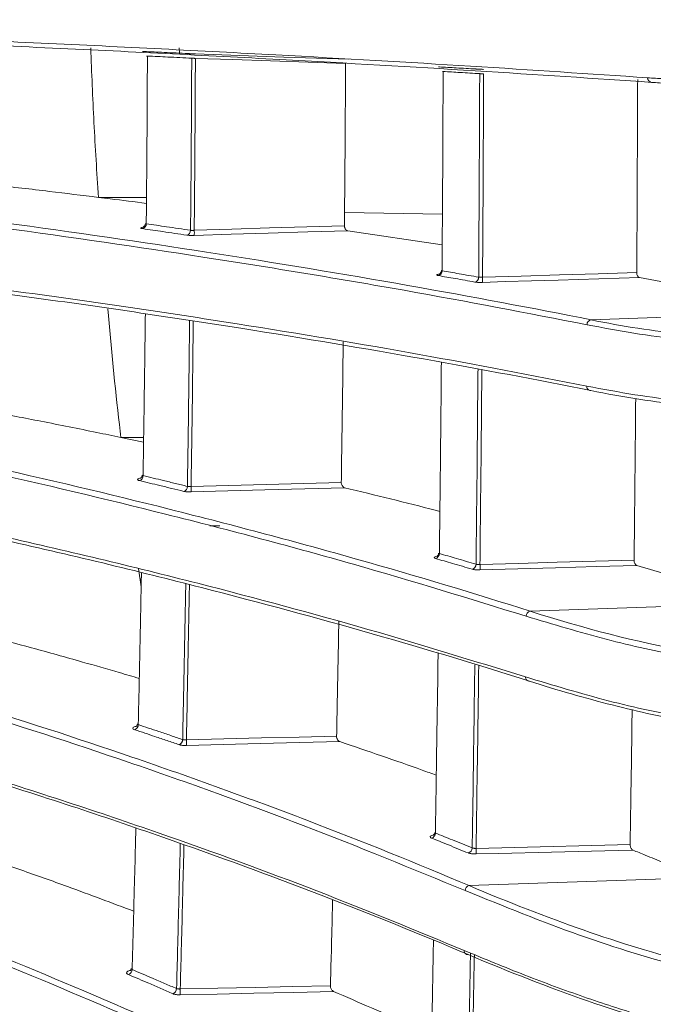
# Model space of a CAD drawing. Header units: millimetres. Extents: x 0 to 1118, y 0 to 864.
# Tile 18 of 256: x 223.48 to 230.21, y 92.89 to 103.33. Entities that reach past the tile are written whole.
import ezdxf

# ---------------------------------------------------------------- set-up
doc = ezdxf.new("R2010")
doc.units = ezdxf.units.MM
doc.styles.add('SLDTEXTSTYLE3', font='TXT', dxfattribs={"width": 0.605})
doc.dimstyles.new('SLDDIMSTYLE1', dxfattribs={"dimtxt": 3.175, "dimasz": 3.302, "dimexe": 0, "dimexo": 0.0625, "dimgap": 0.79375, "dimtad": 0, "dimtih": 1, "dimtoh": 1, "dimdec": 1, "dimlfac": 4, "dimrnd": 1e-09, "dimzin": 4, "dimdsep": 46, "dimtxsty": 'SLDTEXTSTYLE3', "dimsah": 1, "dimcen": 0.09, "dimadec": 0, "dimazin": 1, "dimtfac": 1, "dimtofl": 0, "dimtmove": 0, "dimatfit": 3, "dimfxl": 1, "dimfrac": 2, "dimtolj": 1, "dimtzin": 12, "dimarcsym": 0})

# ---------------------------------------------------------------- blocks, each defined once
blk = doc.blocks.new('_D_2')
at = {"color": 7, "linetype": 'Continuous', "lineweight": 0}
for p, q in [((261.226, 133.123), (154.079, 133.123)), ((155.679, 133.123), (155.679, 107.56)), ((155.679, 77.123), (155.679, 102.687)), ((261.226, 77.123), (154.079, 77.123))]:
    blk.add_line(p, q, dxfattribs=at)
for points in [[(155.679, 133.123), (155.171, 129.821), (156.187, 129.821)], [(155.679, 77.123), (156.187, 80.425), (155.171, 80.425)]]:
    blk.add_solid(points, dxfattribs=at)
at = {"color": 7, "linetype": 'Continuous', "lineweight": 0, "insert": (150.221, 106.78), "char_height": 3.175, "attachment_point": 1, "style": 'SLDTEXTSTYLE3'}
blk.add_mtext('224.0', dxfattribs=at)

msp = doc.modelspace()

# ---------------------------------------------------------------- linework, layer by layer
at = {"color": 7, "linetype": 'Continuous', "lineweight": 15}
for p, q in [((225.178, 102.978), (225.175, 103.035)), ((227.968, 101.27), (226.929, 101.289)), ((227.966, 100.944), (226.963, 101.095)), ((224.796, 98.852), (224.555, 98.903)), ((224.741, 97.512), (224.77, 97.32))]:
    msp.add_line(p, q, dxfattribs=at)
at = {"color": 9, "linetype": 'Continuous', "lineweight": 0}
for p, q in [((224.827, 101.449), (224.317, 101.449)), ((230.714, 100.19), (229.546, 100.15)), ((224.797, 98.903), (224.555, 98.903)), ((225.604, 97.964), (225.5, 97.964)), ((230.696, 97.122), (228.899, 97.06)), ((230.672, 94.232), (228.251, 94.15))]:
    msp.add_line(p, q, dxfattribs=at)
at = {"color": 7, "linetype": 'Continuous', "lineweight": 15, "flags": 128}
msp.add_lwpolyline([(225.346, 102.97), (225.816, 102.954), (226.286, 102.937), (226.631, 102.925), (226.976, 102.913)], dxfattribs=at)
at = {"color": 9, "linetype": 'Continuous', "lineweight": 0, "flags": 128}
for points in [[(226.94, 102.867), (226.542, 102.881), (226.143, 102.895), (225.745, 102.909), (225.346, 102.923)], [(225.334, 101.1), (225.732, 101.112), (226.131, 101.124), (226.53, 101.136), (226.928, 101.148)], [(226.963, 101.095), (226.54, 101.082), (226.117, 101.069), (225.725, 101.057), (225.334, 101.045)], [(228.394, 100.602), (228.803, 100.614), (229.212, 100.626), (229.621, 100.639), (230.031, 100.651)], [(230.06, 100.598), (229.628, 100.585), (229.197, 100.572), (228.915, 100.563), (228.633, 100.555), (228.394, 100.547)], [(225.3, 98.382), (225.699, 98.393), (226.097, 98.404), (226.496, 98.415), (226.895, 98.426)], [(226.929, 98.37), (226.506, 98.358), (226.083, 98.347), (225.691, 98.336), (225.3, 98.325)], [(228.367, 97.556), (228.776, 97.567), (229.185, 97.579), (229.594, 97.59), (230.003, 97.601)], [(230.031, 97.545), (229.6, 97.533), (229.169, 97.521), (228.768, 97.51), (228.367, 97.499)], [(225.25, 95.696), (225.649, 95.706), (226.047, 95.716), (226.446, 95.726), (226.845, 95.735)], [(226.879, 95.677), (226.456, 95.666), (226.032, 95.656), (225.641, 95.646), (225.25, 95.636)], [(228.326, 94.545), (228.734, 94.556), (229.143, 94.566), (229.417, 94.573), (229.692, 94.579), (229.961, 94.586)], [(229.99, 94.527), (229.692, 94.52), (229.127, 94.506), (228.563, 94.492), (228.326, 94.486)], [(225.185, 93.054), (225.584, 93.063), (225.982, 93.071), (226.381, 93.08), (226.779, 93.089)], [(226.813, 93.027), (226.39, 93.018), (225.967, 93.009), (225.576, 93), (225.185, 92.992)]]:
    msp.add_lwpolyline(points, dxfattribs=at)
at = {"color": 9, "linetype": 'Continuous', "lineweight": 0}
for centre, radius, start, end in [((230.193, 102.715), 0.0468, 177.0317, 265.368), ((224.774, 101.166), 0.0505, 283.5149, 3.1434), ((225.244, 101.097), 0.0505, 283.0569, 3), ((224.854, 101.072), 0.481, 356.771, 3.229), ((227.914, 100.669), 0.0506, 280.7634, 2.2712), ((228.302, 100.6), 0.0506, 280.4646, 2.1759), ((227.918, 100.574), 0.477, 356.7391, 3.2609), ((229.554, 100.1), 0.0507, 99.1493, 181.8255), ((229.544, 99.445), 0.0446, 176.2595, 267.5283), ((224.738, 98.496), 0.0533, 285.8961, 2.0431), ((225.208, 98.382), 0.0532, 285.3924, 1.9245), ((224.754, 98.354), 0.547, 357.008, 2.992), ((227.883, 97.671), 0.0528, 282.8327, 1.3434), ((228.272, 97.557), 0.0528, 282.494, 1.2706), ((227.825, 97.527), 0.543, 356.98, 3.02), ((228.909, 97.008), 0.0526, 101.4967, 181.1339), ((228.893, 96.36), 0.0422, 175.52, 270.1037), ((224.684, 95.856), 0.0559, 288.0434, 0.9256), ((225.155, 95.698), 0.0558, 287.5025, 0.8275), ((224.642, 95.666), 0.609, 357.1917, 2.8083), ((227.838, 94.707), 0.055, 284.7153, 0.372), ((228.229, 94.549), 0.0549, 284.3412, 0.3186), ((227.722, 94.516), 0.605, 357.1667, 2.8333), ((228.264, 94.097), 0.0547, 103.8006, 180.32), ((228.24, 93.458), 0.0397, 174.8397, 273.1294), ((224.615, 93.261), 0.0586, 289.9715, 359.7821), ((225.088, 93.058), 0.0584, 289.402, 359.7), ((224.519, 93.023), 0.666, 357.3357, 2.6643)]:
    msp.add_arc(centre, radius, start, end, dxfattribs=at)
at = {"color": 7, "linetype": 'Continuous', "lineweight": 15}
for points, knots in [([(220.934, 103.202), (221.414, 103.183), (222.374, 103.145), (223.718, 103.085), (224.998, 103.023), (226.546, 102.942), (228.308, 102.841), (229.533, 102.758), (230.146, 102.717)], [0, 0, 0, 0, 0.130337, 0.260945, 0.391293, 0.521819, 0.760535, 1, 1, 1, 1]), ([(230.189, 102.668), (230.189, 102.668), (229.595, 102.709), (228.344, 102.792), (226.215, 102.915), (224.206, 103.016), (222.412, 103.096), (221.451, 103.134), (220.97, 103.153)], [0, 0, 0, 0, 0.000001, 0.238722, 0.478145, 0.738992, 0.869371, 1, 1, 1, 1]), ([(224.235, 103.035), (224.245, 102.771), (224.266, 102.242), (224.3, 101.713), (224.317, 101.449)], [0, 0, 0, 0, 0.499934, 1, 1, 1, 1]), ([(224.799, 102.996), (224.796, 102.996), (224.789, 102.996), (224.784, 102.997), (224.784, 102.997), (224.784, 102.997)], [0, 0, 0, 0, 0.360659, 0.773514, 1, 1, 1, 1]), ([(224.799, 102.996), (224.835, 102.994), (224.907, 102.991), (225.021, 102.985), (225.142, 102.98), (225.226, 102.976), (225.268, 102.973)], [0, 0, 0, 0, 0.228711, 0.457424, 0.72871, 1, 1, 1, 1]), ([(225.346, 102.97), (225.342, 102.97), (225.334, 102.971), (225.32, 102.971), (225.306, 102.972), (225.292, 102.972), (225.278, 102.973), (225.272, 102.973), (225.268, 102.973)], [0, 0, 0, 0, 0.1325855, 0.267192, 0.4477746, 0.6335923, 0.8141775, 1, 1, 1, 1]), ([(224.837, 102.947), (224.836, 102.808), (224.835, 102.512), (224.832, 101.981), (224.828, 101.528), (224.825, 101.231), (224.825, 101.169)], [0, 0, 0, 0, 0.2346023, 0.4984689, 0.8944025, 1, 1, 1, 1]), ([(224.837, 102.947), (224.836, 102.947), (224.832, 102.947), (224.828, 102.947), (224.828, 102.947), (224.828, 102.947)], [0, 0, 0, 0, 0.223091, 0.758621, 1, 1, 1, 1]), ([(226.94, 102.867), (226.939, 102.722), (226.938, 102.416), (226.935, 101.949), (226.931, 101.521), (226.929, 101.254), (226.928, 101.148)], [0, 0, 0, 0, 0.2528, 0.533512, 0.814225, 1, 1, 1, 1]), ([(227.936, 102.832), (227.935, 102.832), (227.93, 102.832), (227.927, 102.833), (227.926, 102.833), (227.926, 102.833)], [0, 0, 0, 0, 0.147934, 0.690262, 1, 1, 1, 1]), ([(227.934, 102.832), (227.965, 102.83), (228.025, 102.827), (228.12, 102.821), (228.219, 102.816), (228.288, 102.812), (228.322, 102.81)], [0, 0, 0, 0, 0.231405, 0.462812, 0.731405, 1, 1, 1, 1]), ([(227.976, 102.783), (227.975, 102.616), (227.974, 102.264), (227.971, 101.636), (227.967, 101.099), (227.965, 100.747), (227.964, 100.671)], [0, 0, 0, 0, 0.237648, 0.49916, 0.891541, 1, 1, 1, 1]), ([(227.976, 102.783), (227.975, 102.783), (227.972, 102.783), (227.968, 102.783), (227.969, 102.783), (227.969, 102.783)], [0, 0, 0, 0, 0.095387, 0.718984, 1, 1, 1, 1]), ([(228.405, 102.806), (228.4, 102.806), (228.389, 102.807), (228.373, 102.807), (228.357, 102.808), (228.344, 102.808), (228.332, 102.809), (228.325, 102.809), (228.322, 102.81)], [0, 0, 0, 0, 0.162529, 0.329603, 0.494807, 0.664799, 0.830004, 1, 1, 1, 1]), ([(230.041, 102.7), (230.04, 102.529), (230.039, 102.169), (230.036, 101.64), (230.034, 101.129), (230.032, 100.805), (230.031, 100.651)], [0, 0, 0, 0, 0.250942, 0.525479, 0.774498, 1, 1, 1, 1]), ([(230.839, 102.645), (230.839, 102.645), (230.733, 102.645), (230.573, 102.647), (230.355, 102.657), (230.245, 102.664), (230.189, 102.668), (230.189, 102.668)], [0, 0, 0, 0, 0.00001, 0.497236, 0.748619, 0.99999, 1, 1, 1, 1]), ([(224.317, 101.449), (224.144, 101.47), (223.781, 101.515), (223.406, 101.558), (223.21, 101.58)], [0, 0, 0, 0, 0.476482, 1, 1, 1, 1]), ([(229.503, 100.098), (228.87, 100.221), (227.92, 100.404), (226.526, 100.642), (225.128, 100.865), (223.319, 101.131), (221.721, 101.325), (220.921, 101.422)], [0, 0, 0, 0, 0.260585, 0.390835, 0.5212, 0.760052, 1, 1, 1, 1]), ([(220.956, 101.474), (221.754, 101.378), (223.353, 101.183), (225.552, 100.861), (227.635, 100.517), (228.929, 100.273), (229.546, 100.15), (229.546, 100.15)], [0, 0, 0, 0, 0.238817, 0.478871, 0.739445, 0.999999, 1, 1, 1, 1]), ([(224.827, 101.385), (224.699, 101.401), (224.531, 101.423), (224.359, 101.444), (224.317, 101.449)], [0, 0, 0, 0, 0.756895, 1, 1, 1, 1]), ([(224.815, 101.173), (224.815, 101.172), (224.816, 101.165), (224.812, 101.154), (224.805, 101.142), (224.797, 101.135), (224.792, 101.132), (224.789, 101.131), (224.79, 101.131), (224.79, 101.131)], [0, 0, 0, 0, 0.03491, 0.301713, 0.5086, 0.678087, 0.811942, 0.928192, 1, 1, 1, 1]), ([(224.825, 101.169), (224.822, 101.169), (224.816, 101.17), (224.816, 101.172), (224.815, 101.173)], [0, 0, 0, 0, 0.531515, 1, 1, 1, 1]), ([(226.928, 101.148), (226.928, 101.143), (226.929, 101.134), (226.933, 101.121), (226.94, 101.109), (226.949, 101.1), (226.957, 101.096), (226.962, 101.095), (226.963, 101.095)], [0, 0, 0, 0, 0.163126, 0.325847, 0.497977, 0.702687, 0.951284, 1, 1, 1, 1]), ([(220.913, 100.771), (221.354, 100.718), (222.236, 100.614), (223.477, 100.449), (224.666, 100.281), (226.107, 100.061), (227.758, 99.785), (228.919, 99.56), (229.5, 99.448)], [0, 0, 0, 0, 0.130445, 0.261119, 0.391577, 0.522189, 0.760766, 1, 1, 1, 1]), ([(229.542, 99.4), (229.542, 99.4), (228.977, 99.513), (227.794, 99.737), (225.799, 100.072), (223.931, 100.348), (222.273, 100.567), (221.391, 100.672), (220.949, 100.724)], [0, 0, 0, 0, 0.000001, 0.23858, 0.477774, 0.738822, 0.869305, 1, 1, 1, 1]), ([(227.957, 100.674), (227.957, 100.673), (227.958, 100.665), (227.953, 100.654), (227.946, 100.642), (227.938, 100.636), (227.933, 100.633), (227.931, 100.632), (227.931, 100.632), (227.931, 100.632)], [0, 0, 0, 0, 0.071604, 0.3273, 0.532622, 0.701449, 0.827005, 0.936824, 1, 1, 1, 1]), ([(227.964, 100.671), (227.962, 100.671), (227.958, 100.672), (227.958, 100.674), (227.958, 100.674)], [0, 0, 0, 0, 0.6197052, 1, 1, 1, 1]), ([(230.031, 100.651), (230.031, 100.646), (230.031, 100.637), (230.035, 100.623), (230.041, 100.611), (230.049, 100.601), (230.056, 100.599), (230.06, 100.598)], [0, 0, 0, 0, 0.175789, 0.351258, 0.534942, 0.744832, 1, 1, 1, 1]), ([(230.715, 100.48), (230.648, 100.492), (230.434, 100.532), (230.212, 100.571), (230.06, 100.598)], [0, 0, 0, 0, 0.311333, 1, 1, 1, 1]), ([(224.415, 100.268), (224.453, 99.858), (224.496, 99.403), (224.55, 98.948), (224.555, 98.903)], [0, 0, 0, 0, 0.9007985, 1, 1, 1, 1]), ([(224.815, 100.21), (224.813, 100.088), (224.81, 99.811), (224.803, 99.302), (224.796, 98.853), (224.792, 98.56), (224.791, 98.498)], [0, 0, 0, 0, 0.2120737, 0.4837486, 0.8914029, 1, 1, 1, 1]), ([(229.546, 100.15), (229.546, 100.15), (229.882, 100.082), (230.374, 100.005), (231.003, 99.953), (231.309, 99.944), (231.46, 99.944), (231.46, 99.944)], [0, 0, 0, 0, 0.000003, 0.498397, 0.7492, 0.999997, 1, 1, 1, 1]), ([(231.416, 99.893), (231.264, 99.895), (230.96, 99.9), (230.487, 99.941), (230.003, 100.004), (229.67, 100.067), (229.503, 100.098)], [0, 0, 0, 0, 0.250797, 0.501592, 0.750704, 1, 1, 1, 1]), ([(226.915, 99.918), (226.914, 99.846), (226.912, 99.614), (226.906, 99.222), (226.9, 98.797), (226.896, 98.532), (226.895, 98.426)], [0, 0, 0, 0, 0.145382, 0.465681, 0.785981, 1, 1, 1, 1]), ([(227.957, 99.699), (227.956, 99.557), (227.953, 99.231), (227.947, 98.63), (227.941, 98.097), (227.937, 97.748), (227.936, 97.672)], [0, 0, 0, 0, 0.2101, 0.481052, 0.887602, 1, 1, 1, 1]), ([(229.5, 99.448), (229.671, 99.415), (230.014, 99.351), (230.508, 99.287), (230.986, 99.246), (231.291, 99.241), (231.444, 99.239)], [0, 0, 0, 0, 0.251937, 0.503878, 0.751844, 1, 1, 1, 1]), ([(231.488, 99.191), (231.488, 99.191), (231.185, 99.191), (230.714, 99.217), (230.056, 99.304), (229.715, 99.365), (229.542, 99.4), (229.542, 99.4)], [0, 0, 0, 0, 0.000003, 0.496101, 0.748053, 0.999997, 1, 1, 1, 1]), ([(230.02, 99.315), (230.019, 99.25), (230.017, 98.997), (230.013, 98.557), (230.008, 98.05), (230.004, 97.732), (230.003, 97.601)], [0, 0, 0, 0, 0.113543, 0.441654, 0.769765, 1, 1, 1, 1]), ([(224.555, 98.903), (224.47, 98.921), (224.191, 98.978), (223.734, 99.07), (223.354, 99.143), (223.177, 99.177)], [0, 0, 0, 0, 0.188819, 0.621813, 1, 1, 1, 1]), ([(228.857, 97.007), (228.258, 97.192), (227.061, 97.561), (225.112, 98.077), (223.08, 98.563), (221.619, 98.857), (220.887, 99.004)], [0, 0, 0, 0, 0.260858, 0.521713, 0.760395, 1, 1, 1, 1]), ([(220.922, 99.058), (221.652, 98.911), (223.115, 98.617), (225.15, 98.131), (227.095, 97.613), (228.315, 97.246), (228.899, 97.06), (228.899, 97.06)], [0, 0, 0, 0, 0.238655, 0.47834, 0.739179, 0.999999, 1, 1, 1, 1]), ([(224.781, 98.504), (224.781, 98.504), (224.782, 98.498), (224.778, 98.487), (224.771, 98.476), (224.765, 98.47), (224.762, 98.468), (224.762, 98.468), (224.762, 98.468)], [0, 0, 0, 0, 0.000727, 0.317225, 0.557938, 0.752261, 0.913178, 1, 1, 1, 1]), ([(224.791, 98.498), (224.788, 98.499), (224.782, 98.5), (224.782, 98.503), (224.782, 98.504)], [0, 0, 0, 0, 0.530026, 1, 1, 1, 1]), ([(226.895, 98.426), (226.895, 98.421), (226.895, 98.412), (226.9, 98.399), (226.907, 98.386), (226.917, 98.375), (226.925, 98.372), (226.929, 98.37)], [0, 0, 0, 0, 0.162904, 0.325422, 0.496938, 0.745459, 1, 1, 1, 1]), ([(227.941, 98.118), (227.925, 98.122), (227.601, 98.208), (227.256, 98.291), (226.929, 98.37)], [0, 0, 0, 0, 0.050194, 1, 1, 1, 1]), ([(220.875, 98.359), (221.279, 98.279), (222.086, 98.12), (223.229, 97.872), (224.328, 97.617), (225.667, 97.285), (227.207, 96.87), (228.302, 96.532), (228.85, 96.363)], [0, 0, 0, 0, 0.130578, 0.261344, 0.391935, 0.522658, 0.761046, 1, 1, 1, 1]), ([(228.893, 96.318), (228.893, 96.318), (228.358, 96.488), (227.244, 96.824), (225.377, 97.328), (223.303, 97.832), (221.708, 98.154), (220.911, 98.315)], [0, 0, 0, 0, 0.000001, 0.238398, 0.477327, 0.738635, 1, 1, 1, 1]), ([(227.928, 97.677), (227.928, 97.675), (227.929, 97.668), (227.924, 97.657), (227.917, 97.646), (227.911, 97.642), (227.909, 97.641), (227.909, 97.641), (227.909, 97.641)], [0, 0, 0, 0, 0.085457, 0.37794, 0.610079, 0.787577, 0.934906, 1, 1, 1, 1]), ([(227.936, 97.672), (227.933, 97.673), (227.929, 97.674), (227.929, 97.676), (227.929, 97.677)], [0, 0, 0, 0, 0.61677, 1, 1, 1, 1]), ([(230.003, 97.601), (230.003, 97.596), (230.003, 97.587), (230.007, 97.573), (230.013, 97.56), (230.021, 97.55), (230.028, 97.547), (230.031, 97.545)], [0, 0, 0, 0, 0.175483, 0.350658, 0.533787, 0.742942, 1, 1, 1, 1]), ([(230.697, 97.346), (230.688, 97.349), (230.564, 97.387), (230.343, 97.453), (230.128, 97.516), (230.031, 97.545)], [0, 0, 0, 0, 0.044035, 0.569185, 1, 1, 1, 1]), ([(224.773, 97.464), (224.771, 97.372), (224.767, 97.126), (224.757, 96.651), (224.748, 96.208), (224.741, 95.918), (224.74, 95.857)], [0, 0, 0, 0, 0.1710134, 0.4568742, 0.8858176, 1, 1, 1, 1]), ([(232.04, 96.438), (231.796, 96.445), (231.307, 96.459), (230.525, 96.574), (229.714, 96.749), (229.143, 96.921), (228.857, 97.007)], [0, 0, 0, 0, 0.2516336, 0.5032619, 0.75138, 1, 1, 1, 1]), ([(228.899, 97.06), (228.899, 97.06), (229.477, 96.876), (230.312, 96.662), (231.348, 96.515), (231.843, 96.49), (232.084, 96.49), (232.084, 96.49)], [0, 0, 0, 0, 0.0000021, 0.4966958, 0.7483493, 0.9999979, 1, 1, 1, 1]), ([(226.869, 96.951), (226.866, 96.807), (226.861, 96.507), (226.852, 96.102), (226.847, 95.84), (226.845, 95.735)], [0, 0, 0, 0, 0.352242, 0.740331, 1, 1, 1, 1]), ([(224.751, 96.347), (224.68, 96.368), (224.481, 96.426), (224.101, 96.535), (223.633, 96.666), (223.288, 96.758), (223.129, 96.801)], [0, 0, 0, 0, 0.13464, 0.37913, 0.712673, 1, 1, 1, 1]), ([(227.922, 96.61), (227.921, 96.503), (227.917, 96.213), (227.908, 95.653), (227.9, 95.127), (227.895, 94.782), (227.893, 94.707)], [0, 0, 0, 0, 0.168606, 0.453795, 0.881711, 1, 1, 1, 1]), ([(228.85, 96.363), (229.146, 96.274), (229.737, 96.096), (230.566, 95.919), (231.353, 95.805), (231.84, 95.791), (232.084, 95.784)], [0, 0, 0, 0, 0.2527645, 0.5055368, 0.7525015, 1, 1, 1, 1]), ([(232.128, 95.737), (232.128, 95.737), (231.649, 95.737), (230.883, 95.812), (229.778, 96.054), (229.192, 96.222), (228.893, 96.318), (228.893, 96.318)], [0, 0, 0, 0, 0.000002, 0.4944, 0.7472054, 0.999998, 1, 1, 1, 1]), ([(220.821, 95.978), (221.19, 95.877), (221.928, 95.674), (222.979, 95.359), (223.993, 95.037), (225.231, 94.618), (226.661, 94.096), (227.687, 93.674), (228.2, 93.462)], [0, 0, 0, 0, 0.130991, 0.262136, 0.39314, 0.524256, 0.761889, 1, 1, 1, 1]), ([(229.982, 96.019), (229.98, 95.858), (229.976, 95.53), (229.968, 95.052), (229.963, 94.736), (229.961, 94.586)], [0, 0, 0, 0, 0.3362547, 0.6845881, 1, 1, 1, 1]), ([(228.242, 93.419), (228.242, 93.419), (227.739, 93.632), (226.698, 94.053), (224.963, 94.687), (223.046, 95.323), (221.586, 95.732), (220.857, 95.937)], [0, 0, 0, 0, 0.000001, 0.237639, 0.475726, 0.737842, 1, 1, 1, 1]), ([(224.73, 95.866), (224.729, 95.861), (224.729, 95.851), (224.722, 95.84), (224.717, 95.836), (224.716, 95.836), (224.716, 95.836)], [0, 0, 0, 0, 0.309925, 0.604935, 0.836846, 1, 1, 1, 1]), ([(224.74, 95.857), (224.737, 95.859), (224.732, 95.861), (224.731, 95.864), (224.731, 95.866)], [0, 0, 0, 0, 0.523998, 1, 1, 1, 1]), ([(226.845, 95.735), (226.845, 95.731), (226.845, 95.722), (226.849, 95.708), (226.856, 95.694), (226.866, 95.683), (226.875, 95.679), (226.879, 95.677)], [0, 0, 0, 0, 0.162594, 0.324819, 0.495673, 0.743092, 1, 1, 1, 1]), ([(227.903, 95.321), (227.853, 95.339), (227.524, 95.459), (227.175, 95.577), (226.879, 95.677)], [0, 0, 0, 0, 0.1504876, 1, 1, 1, 1]), ([(224.714, 94.757), (224.713, 94.695), (224.707, 94.481), (224.696, 94.041), (224.684, 93.605), (224.676, 93.32), (224.674, 93.26)], [0, 0, 0, 0, 0.124842, 0.426631, 0.879481, 1, 1, 1, 1]), ([(227.886, 94.714), (227.886, 94.714), (227.887, 94.707), (227.882, 94.696), (227.875, 94.687), (227.871, 94.684), (227.871, 94.684), (227.871, 94.684)], [0, 0, 0, 0, 0.037043, 0.3953771, 0.6713431, 0.8735061, 1, 1, 1, 1]), ([(227.893, 94.707), (227.891, 94.709), (227.886, 94.711), (227.887, 94.714), (227.887, 94.715)], [0, 0, 0, 0, 0.612904, 1, 1, 1, 1]), ([(229.961, 94.586), (229.961, 94.581), (229.962, 94.572), (229.965, 94.557), (229.971, 94.544), (229.979, 94.533), (229.986, 94.529), (229.99, 94.527)], [0, 0, 0, 0, 0.175109, 0.34992, 0.532465, 0.740927, 1, 1, 1, 1]), ([(230.672, 94.244), (230.618, 94.267), (230.5, 94.317), (230.316, 94.393), (230.143, 94.465), (230.034, 94.509), (229.99, 94.527)], [0, 0, 0, 0, 0.242293, 0.525686, 0.809101, 1, 1, 1, 1]), ([(224.691, 93.879), (224.459, 93.966), (224.066, 94.114), (223.52, 94.308), (223.209, 94.414), (223.066, 94.463)], [0, 0, 0, 0, 0.440755, 0.743316, 1, 1, 1, 1]), ([(220.808, 94.319), (221.41, 94.105), (222.615, 93.675), (224.336, 92.971), (226.01, 92.22), (227.085, 91.687), (227.604, 91.418), (227.604, 91.418)], [0, 0, 0, 0, 0.237577, 0.475181, 0.737596, 0.999999, 1, 1, 1, 1]), ([(227.563, 91.364), (227.034, 91.631), (225.975, 92.166), (224.297, 92.915), (222.578, 93.619), (221.375, 94.049), (220.773, 94.263)], [0, 0, 0, 0, 0.262436, 0.524865, 0.76213, 1, 1, 1, 1]), ([(232.655, 92.983), (232.492, 92.986), (232.167, 92.993), (231.652, 93.052), (231.119, 93.143), (230.389, 93.313), (229.439, 93.599), (228.62, 93.931), (228.21, 94.097)], [0, 0, 0, 0, 0.126346, 0.252839, 0.379182, 0.505664, 0.752351, 1, 1, 1, 1]), ([(228.251, 94.15), (228.251, 94.15), (228.667, 93.974), (229.477, 93.659), (230.626, 93.307), (231.706, 93.087), (232.378, 93.036), (232.699, 93.036), (232.699, 93.036)], [0, 0, 0, 0, 0.000001, 0.246728, 0.494399, 0.7472, 0.999999, 1, 1, 1, 1]), ([(226.803, 93.999), (226.802, 93.952), (226.797, 93.75), (226.789, 93.447), (226.782, 93.191), (226.779, 93.089)], [0, 0, 0, 0, 0.153583, 0.662611, 1, 1, 1, 1]), ([(220.753, 93.64), (221.089, 93.522), (221.762, 93.286), (223.049, 92.797), (224.513, 92.193), (226.118, 91.465), (227.073, 90.983), (227.55, 90.741)], [0, 0, 0, 0, 0.131686, 0.263494, 0.52696, 0.763284, 1, 1, 1, 1]), ([(227.591, 90.701), (227.591, 90.701), (227.123, 90.943), (226.156, 91.424), (224.553, 92.152), (222.788, 92.886), (221.455, 93.363), (220.789, 93.602)], [0, 0, 0, 0, 0.000001, 0.23632, 0.47301, 0.73649, 1, 1, 1, 1]), ([(227.873, 93.568), (227.872, 93.492), (227.867, 93.239), (227.857, 92.719), (227.847, 92.203), (227.84, 91.865), (227.838, 91.792)], [0, 0, 0, 0, 0.1259809, 0.4258075, 0.8756903, 1, 1, 1, 1]), ([(228.2, 93.462), (228.416, 93.373), (228.848, 93.194), (229.47, 92.966), (230.074, 92.769), (230.837, 92.558), (231.739, 92.371), (232.387, 92.343), (232.712, 92.329)], [0, 0, 0, 0, 0.126915, 0.253956, 0.380875, 0.507928, 0.753438, 1, 1, 1, 1]), ([(232.757, 92.283), (232.757, 92.283), (232.441, 92.283), (231.78, 92.332), (230.698, 92.548), (229.523, 92.905), (228.678, 93.234), (228.242, 93.419), (228.242, 93.419)], [0, 0, 0, 0, 0.000001, 0.245522, 0.492111, 0.746064, 0.999999, 1, 1, 1, 1]), ([(224.663, 93.271), (224.663, 93.267), (224.663, 93.258), (224.657, 93.249), (224.654, 93.246), (224.654, 93.246), (224.654, 93.246)], [0, 0, 0, 0, 0.2757817, 0.6586083, 0.9173056, 1, 1, 1, 1]), ([(224.674, 93.26), (224.671, 93.262), (224.665, 93.265), (224.665, 93.269), (224.665, 93.271)], [0, 0, 0, 0, 0.519198, 1, 1, 1, 1]), ([(226.779, 93.089), (226.779, 93.084), (226.779, 93.075), (226.784, 93.061), (226.79, 93.047), (226.801, 93.035), (226.809, 93.03), (226.813, 93.027)], [0, 0, 0, 0, 0.162271, 0.324187, 0.494395, 0.740799, 1, 1, 1, 1]), ([(227.854, 92.566), (227.772, 92.604), (227.435, 92.76), (227.081, 92.912), (226.813, 93.027)], [0, 0, 0, 0, 0.243248, 1, 1, 1, 1])]:
    msp.add_open_spline(points, degree=3, knots=knots, dxfattribs=at)
at = {"color": 9, "linetype": 'Continuous', "lineweight": 0}
for points, knots in [([(225.307, 102.925), (225.265, 102.927), (225.181, 102.931), (225.06, 102.937), (224.946, 102.942), (224.873, 102.945), (224.837, 102.947)], [0, 0, 0, 0, 0.271284, 0.542572, 0.771285, 1, 1, 1, 1]), ([(225.295, 101.1), (225.296, 101.244), (225.299, 101.55), (225.303, 102.097), (225.305, 102.561), (225.307, 102.864), (225.307, 102.925)], [0, 0, 0, 0, 0.237768, 0.502698, 0.900226, 1, 1, 1, 1]), ([(225.346, 102.923), (225.344, 102.923), (225.34, 102.923), (225.333, 102.923), (225.326, 102.924), (225.319, 102.924), (225.312, 102.925), (225.309, 102.925), (225.307, 102.925)], [0, 0, 0, 0, 0.132657, 0.267342, 0.447889, 0.6337, 0.814215, 1, 1, 1, 1]), ([(225.346, 102.923), (225.346, 102.862), (225.344, 102.559), (225.342, 102.095), (225.338, 101.548), (225.335, 101.243), (225.334, 101.1)], [0, 0, 0, 0, 0.099471, 0.497588, 0.76291, 1, 1, 1, 1]), ([(228.364, 102.761), (228.329, 102.763), (228.26, 102.767), (228.161, 102.773), (228.066, 102.778), (228.006, 102.782), (227.976, 102.783)], [0, 0, 0, 0, 0.268592, 0.537186, 0.768592, 1, 1, 1, 1]), ([(228.353, 100.602), (228.354, 100.765), (228.356, 101.124), (228.359, 101.671), (228.362, 102.228), (228.363, 102.588), (228.364, 102.761)], [0, 0, 0, 0, 0.225949, 0.499954, 0.760984, 1, 1, 1, 1]), ([(228.405, 102.758), (228.402, 102.758), (228.397, 102.759), (228.389, 102.759), (228.381, 102.76), (228.374, 102.76), (228.368, 102.76), (228.365, 102.761), (228.364, 102.761)], [0, 0, 0, 0, 0.1626145, 0.3297846, 0.4949474, 0.6649212, 0.8300518, 1, 1, 1, 1]), ([(228.405, 102.758), (228.404, 102.586), (228.403, 102.226), (228.401, 101.669), (228.398, 101.122), (228.395, 100.763), (228.394, 100.602)], [0, 0, 0, 0, 0.238844, 0.500236, 0.774622, 1, 1, 1, 1]), ([(230.146, 102.717), (230.202, 102.713), (230.312, 102.706), (230.475, 102.699), (230.637, 102.695), (230.742, 102.694), (230.795, 102.694)], [0, 0, 0, 0, 0.251381, 0.502762, 0.751371, 1, 1, 1, 1]), ([(224.786, 101.117), (224.78, 101.118), (224.769, 101.12), (224.765, 101.124), (224.771, 101.129), (224.784, 101.131), (224.789, 101.133)], [0, 0, 0, 0, 0.2586507, 0.5172959, 0.7761731, 1, 1, 1, 1]), ([(225.256, 101.048), (225.213, 101.054), (225.129, 101.067), (225.009, 101.084), (224.894, 101.101), (224.822, 101.111), (224.786, 101.117)], [0, 0, 0, 0, 0.271439, 0.542881, 0.771439, 1, 1, 1, 1]), ([(224.825, 101.169), (224.861, 101.163), (224.933, 101.153), (225.047, 101.136), (225.168, 101.119), (225.252, 101.106), (225.295, 101.1)], [0, 0, 0, 0, 0.22856, 0.457122, 0.728559, 1, 1, 1, 1]), ([(225.334, 101.1), (225.331, 101.099), (225.325, 101.099), (225.317, 101.099), (225.31, 101.099), (225.303, 101.099), (225.298, 101.099), (225.296, 101.1), (225.295, 101.1)], [0, 0, 0, 0, 0.180958, 0.367166, 0.547867, 0.733858, 0.865916, 1, 1, 1, 1]), ([(225.256, 101.048), (225.258, 101.048), (225.263, 101.047), (225.273, 101.046), (225.285, 101.045), (225.301, 101.045), (225.317, 101.045), (225.328, 101.045), (225.334, 101.045)], [0, 0, 0, 0, 0.132187, 0.266381, 0.447164, 0.633203, 0.81398, 1, 1, 1, 1]), ([(227.964, 100.671), (227.995, 100.665), (228.055, 100.655), (228.15, 100.638), (228.249, 100.621), (228.318, 100.608), (228.353, 100.602)], [0, 0, 0, 0, 0.231282, 0.462566, 0.731282, 1, 1, 1, 1]), ([(227.931, 100.633), (227.927, 100.633), (227.916, 100.631), (227.908, 100.627), (227.909, 100.622), (227.919, 100.62), (227.923, 100.619)], [0, 0, 0, 0, 0.1536583, 0.435915, 0.7179542, 1, 1, 1, 1]), ([(228.311, 100.551), (228.277, 100.557), (228.208, 100.569), (228.109, 100.587), (228.014, 100.603), (227.954, 100.614), (227.923, 100.619)], [0, 0, 0, 0, 0.2687168, 0.5374358, 0.7687172, 1, 1, 1, 1]), ([(228.394, 100.602), (228.391, 100.601), (228.386, 100.601), (228.378, 100.601), (228.37, 100.601), (228.363, 100.601), (228.357, 100.602), (228.354, 100.602), (228.353, 100.602)], [0, 0, 0, 0, 0.165591, 0.335981, 0.501367, 0.671583, 0.833517, 1, 1, 1, 1]), ([(228.311, 100.551), (228.314, 100.55), (228.32, 100.549), (228.332, 100.548), (228.346, 100.547), (228.361, 100.547), (228.377, 100.547), (228.389, 100.547), (228.394, 100.547)], [0, 0, 0, 0, 0.1620792, 0.3286744, 0.4941065, 0.6643463, 0.8297752, 1, 1, 1, 1]), ([(225.261, 98.384), (225.263, 98.527), (225.268, 98.829), (225.276, 99.371), (225.281, 99.814), (225.284, 100.097), (225.285, 100.14)], [0, 0, 0, 0, 0.2449035, 0.517624, 0.9268435, 1, 1, 1, 1]), ([(225.324, 100.135), (225.323, 100.093), (225.32, 99.81), (225.315, 99.368), (225.307, 98.826), (225.302, 98.525), (225.3, 98.382)], [0, 0, 0, 0, 0.071765, 0.482193, 0.755718, 1, 1, 1, 1]), ([(228.325, 97.558), (228.327, 97.729), (228.331, 98.087), (228.338, 98.728), (228.342, 99.246), (228.345, 99.577), (228.346, 99.626)], [0, 0, 0, 0, 0.248564, 0.521003, 0.929779, 1, 1, 1, 1]), ([(228.387, 99.618), (228.386, 99.571), (228.384, 99.241), (228.379, 98.724), (228.372, 98.084), (228.368, 97.726), (228.367, 97.556)], [0, 0, 0, 0, 0.068233, 0.478367, 0.75171, 1, 1, 1, 1]), ([(224.752, 98.445), (224.746, 98.446), (224.735, 98.45), (224.731, 98.457), (224.739, 98.463), (224.75, 98.468), (224.76, 98.47), (224.761, 98.47)], [0, 0, 0, 0, 0.241784, 0.483563, 0.725565, 0.96803, 1, 1, 1, 1]), ([(224.791, 98.498), (224.827, 98.489), (224.899, 98.472), (225.014, 98.444), (225.134, 98.415), (225.219, 98.394), (225.261, 98.384)], [0, 0, 0, 0, 0.228438, 0.456878, 0.728437, 1, 1, 1, 1]), ([(225.222, 98.331), (225.18, 98.341), (225.096, 98.362), (224.975, 98.391), (224.86, 98.419), (224.788, 98.436), (224.752, 98.445)], [0, 0, 0, 0, 0.2715609, 0.5431255, 0.7715616, 1, 1, 1, 1]), ([(225.3, 98.382), (225.297, 98.382), (225.292, 98.382), (225.284, 98.382), (225.276, 98.382), (225.27, 98.382), (225.265, 98.383), (225.262, 98.384), (225.261, 98.384)], [0, 0, 0, 0, 0.181156, 0.367561, 0.548391, 0.734519, 0.866252, 1, 1, 1, 1]), ([(225.222, 98.331), (225.225, 98.33), (225.23, 98.329), (225.239, 98.328), (225.252, 98.326), (225.267, 98.325), (225.283, 98.325), (225.295, 98.325), (225.3, 98.325)], [0, 0, 0, 0, 0.131908, 0.265811, 0.446734, 0.63292, 0.813837, 1, 1, 1, 1]), ([(227.895, 97.619), (227.89, 97.621), (227.88, 97.625), (227.88, 97.631), (227.888, 97.638), (227.902, 97.641), (227.908, 97.643)], [0, 0, 0, 0, 0.259131, 0.518257, 0.777592, 1, 1, 1, 1]), ([(227.936, 97.672), (227.966, 97.663), (228.027, 97.646), (228.122, 97.618), (228.221, 97.589), (228.291, 97.568), (228.325, 97.558)], [0, 0, 0, 0, 0.231171, 0.462343, 0.73117, 1, 1, 1, 1]), ([(228.284, 97.506), (228.249, 97.516), (228.18, 97.536), (228.08, 97.565), (227.985, 97.593), (227.925, 97.61), (227.895, 97.619)], [0, 0, 0, 0, 0.268828, 0.537659, 0.768829, 1, 1, 1, 1]), ([(228.367, 97.556), (228.364, 97.556), (228.358, 97.555), (228.35, 97.555), (228.342, 97.556), (228.336, 97.556), (228.33, 97.557), (228.327, 97.558), (228.325, 97.558)], [0, 0, 0, 0, 0.1658513, 0.3365043, 0.5021093, 0.6725524, 0.8340235, 1, 1, 1, 1]), ([(228.284, 97.506), (228.287, 97.505), (228.293, 97.503), (228.305, 97.501), (228.318, 97.5), (228.333, 97.499), (228.35, 97.499), (228.361, 97.499), (228.367, 97.499)], [0, 0, 0, 0, 0.1616532, 0.3277771, 0.4934301, 0.6638992, 0.8295486, 1, 1, 1, 1]), ([(225.211, 95.699), (225.214, 95.84), (225.221, 96.138), (225.231, 96.674), (225.239, 97.083), (225.244, 97.336), (225.244, 97.351)], [0, 0, 0, 0, 0.2572776, 0.5435864, 0.9731994, 1, 1, 1, 1]), ([(225.283, 97.341), (225.283, 97.328), (225.278, 97.077), (225.27, 96.669), (225.26, 96.134), (225.253, 95.836), (225.25, 95.696)], [0, 0, 0, 0, 0.024085, 0.455638, 0.74324, 1, 1, 1, 1]), ([(228.21, 94.097), (227.646, 94.329), (226.519, 94.793), (224.707, 95.444), (222.834, 96.056), (221.504, 96.428), (220.837, 96.614)], [0, 0, 0, 0, 0.261288, 0.522572, 0.760906, 1, 1, 1, 1]), ([(220.873, 96.669), (221.539, 96.483), (222.87, 96.111), (224.747, 95.498), (226.553, 94.846), (227.7, 94.384), (228.251, 94.15), (228.251, 94.15)], [0, 0, 0, 0, 0.23872, 0.477479, 0.738746, 0.999999, 1, 1, 1, 1]), ([(228.284, 94.549), (228.285, 94.625), (228.29, 94.884), (228.296, 95.328), (228.304, 95.9), (228.309, 96.289), (228.312, 96.493)], [0, 0, 0, 0, 0.117674, 0.402117, 0.686561, 1, 1, 1, 1]), ([(228.353, 96.48), (228.351, 96.279), (228.346, 95.892), (228.337, 95.322), (228.331, 94.879), (228.327, 94.621), (228.326, 94.545)], [0, 0, 0, 0, 0.311279, 0.597167, 0.883055, 1, 1, 1, 1]), ([(224.74, 95.857), (224.776, 95.845), (224.849, 95.821), (224.963, 95.783), (225.084, 95.742), (225.169, 95.713), (225.211, 95.699)], [0, 0, 0, 0, 0.2283208, 0.4566437, 0.7283201, 1, 1, 1, 1]), ([(224.702, 95.803), (224.696, 95.806), (224.684, 95.81), (224.68, 95.82), (224.688, 95.829), (224.701, 95.835), (224.712, 95.838), (224.715, 95.839)], [0, 0, 0, 0, 0.231371, 0.462738, 0.694321, 0.926401, 1, 1, 1, 1]), ([(225.172, 95.645), (225.13, 95.659), (225.045, 95.688), (224.924, 95.729), (224.81, 95.767), (224.738, 95.791), (224.702, 95.803)], [0, 0, 0, 0, 0.271678, 0.543359, 0.771679, 1, 1, 1, 1]), ([(225.172, 95.645), (225.175, 95.644), (225.18, 95.643), (225.189, 95.64), (225.202, 95.638), (225.217, 95.637), (225.233, 95.636), (225.245, 95.636), (225.25, 95.636)], [0, 0, 0, 0, 0.1315196, 0.2650137, 0.4461321, 0.6325237, 0.8136365, 1, 1, 1, 1]), ([(225.25, 95.696), (225.247, 95.696), (225.242, 95.696), (225.234, 95.696), (225.226, 95.696), (225.22, 95.697), (225.215, 95.698), (225.212, 95.699), (225.211, 95.699)], [0, 0, 0, 0, 0.181409, 0.368066, 0.549083, 0.735406, 0.866705, 1, 1, 1, 1]), ([(227.893, 94.707), (227.924, 94.695), (227.984, 94.671), (228.08, 94.632), (228.18, 94.592), (228.249, 94.563), (228.284, 94.549)], [0, 0, 0, 0, 0.231048, 0.462098, 0.731048, 1, 1, 1, 1]), ([(227.852, 94.654), (227.847, 94.656), (227.838, 94.661), (227.837, 94.671), (227.847, 94.679), (227.86, 94.685), (227.87, 94.687), (227.87, 94.687)], [0, 0, 0, 0, 0.246063, 0.49212, 0.738385, 0.985077, 1, 1, 1, 1]), ([(228.243, 94.496), (228.208, 94.51), (228.139, 94.538), (228.039, 94.579), (227.943, 94.618), (227.883, 94.642), (227.852, 94.654)], [0, 0, 0, 0, 0.268951, 0.537904, 0.768951, 1, 1, 1, 1]), ([(225.146, 93.058), (225.15, 93.197), (225.158, 93.49), (225.171, 94.002), (225.18, 94.377), (225.186, 94.596)], [0, 0, 0, 0, 0.272181, 0.574823, 1, 1, 1, 1]), ([(225.225, 94.582), (225.219, 94.365), (225.21, 93.993), (225.197, 93.484), (225.189, 93.192), (225.185, 93.054)], [0, 0, 0, 0, 0.4230886, 0.7279024, 1, 1, 1, 1]), ([(228.243, 94.496), (228.246, 94.495), (228.252, 94.492), (228.264, 94.49), (228.277, 94.488), (228.292, 94.486), (228.309, 94.486), (228.32, 94.486), (228.326, 94.486)], [0, 0, 0, 0, 0.161025, 0.326453, 0.492432, 0.663238, 0.829214, 1, 1, 1, 1]), ([(228.326, 94.545), (228.323, 94.545), (228.317, 94.545), (228.309, 94.545), (228.301, 94.546), (228.295, 94.546), (228.289, 94.548), (228.286, 94.549), (228.284, 94.549)], [0, 0, 0, 0, 0.166215, 0.337237, 0.503166, 0.673945, 0.834753, 1, 1, 1, 1]), ([(228.231, 91.59), (228.235, 91.755), (228.241, 92.101), (228.253, 92.716), (228.261, 93.167), (228.266, 93.435)], [0, 0, 0, 0, 0.270095, 0.565915, 1, 1, 1, 1]), ([(228.307, 93.415), (228.302, 93.151), (228.294, 92.704), (228.283, 92.095), (228.276, 91.749), (228.273, 91.585)], [0, 0, 0, 0, 0.430645, 0.729067, 1, 1, 1, 1]), ([(224.635, 93.206), (224.63, 93.209), (224.618, 93.215), (224.614, 93.226), (224.622, 93.237), (224.635, 93.246), (224.648, 93.25), (224.652, 93.251)], [0, 0, 0, 0, 0.225099, 0.450193, 0.675496, 0.901333, 1, 1, 1, 1]), ([(224.674, 93.26), (224.71, 93.245), (224.783, 93.214), (224.897, 93.165), (225.019, 93.113), (225.104, 93.076), (225.146, 93.058)], [0, 0, 0, 0, 0.2282058, 0.4564137, 0.7282051, 1, 1, 1, 1]), ([(225.107, 93.003), (225.065, 93.022), (224.98, 93.059), (224.859, 93.111), (224.744, 93.16), (224.672, 93.19), (224.635, 93.206)], [0, 0, 0, 0, 0.271793, 0.543589, 0.771794, 1, 1, 1, 1]), ([(225.185, 93.054), (225.182, 93.054), (225.177, 93.053), (225.169, 93.054), (225.161, 93.054), (225.155, 93.055), (225.15, 93.057), (225.147, 93.058), (225.146, 93.058)], [0, 0, 0, 0, 0.181713, 0.368674, 0.549929, 0.736499, 0.867264, 1, 1, 1, 1]), ([(225.107, 93.003), (225.109, 93.002), (225.114, 93), (225.124, 92.998), (225.137, 92.995), (225.152, 92.993), (225.168, 92.992), (225.179, 92.992), (225.185, 92.992)], [0, 0, 0, 0, 0.13103, 0.264009, 0.445374, 0.632023, 0.813383, 1, 1, 1, 1])]:
    msp.add_open_spline(points, degree=3, knots=knots, dxfattribs=at)

# ---------------------------------------------------------------- dimensions: what is measured, and where the dimension line sits
at = {"color": 7, "linetype": 'Continuous', "lineweight": 0}
dim = msp.add_linear_dim(base=(155.679, 133.123), p1=(262.826, 77.123), p2=(262.826, 133.123), angle=90, dimstyle='SLDDIMSTYLE1', dxfattribs=at)
dim.commit()
dim.dimension.update_dxf_attribs({"geometry": '_D_2', "text_midpoint": (155.679, 105.123), "dimtype": 160})

doc.saveas('drawing.dxf')
